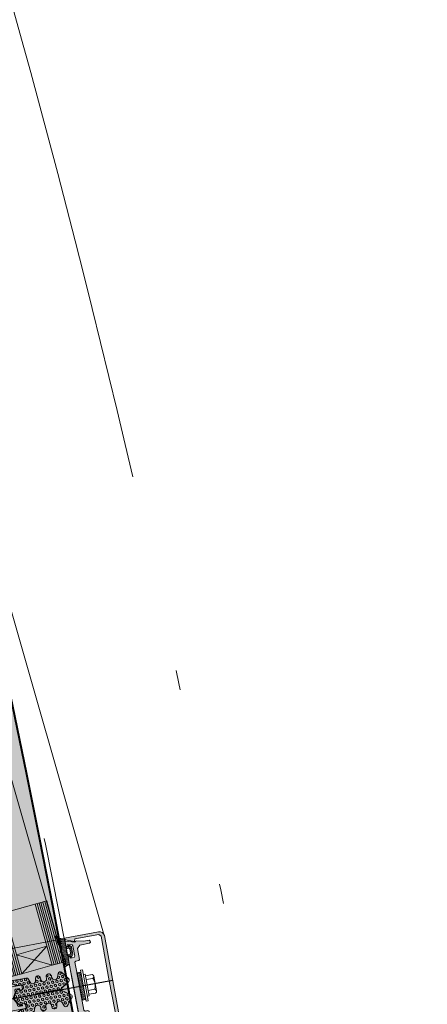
# Model space of a CAD drawing. Header units: metres. Extents: x -115250 to 1551995, y -140807 to 374743.
# Tile 158 of 205: x 116801 to 117006, y 311312 to 311808. Entities that reach past the tile are written whole.
import ezdxf

# ---------------------------------------------------------------- set-up
doc = ezdxf.new("R2010")
doc.units = ezdxf.units.M
doc.header["$LTSCALE"] = 100
for name, pattern in [('0103aDVOJČERCHOVANÁ', [6.199999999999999, 3, -1, 0.1, -1, 0.1, -1]), ('DIVIDE', [5.300000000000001, 2, -1, 0.15, -1, 0.15, -1]), ('{ Wide Dash }', [12, 4, -2, 4, -2])]:
    doc.linetypes.add(name, pattern=pattern)
for name, color, linetype, lineweight in [('010-pomocna', 30, 'Continuous', 15), ('010-popis', 16, 'Continuous', 9), ('010-tenka', 10, 'Continuous', 15), ('910-dvere', 7, 'Continuous', 15), ('910-tenka', 4, 'Continuous', 15), ('MB-inne', 251, 'Continuous', 9), ('MB-kreskowanie', 251, 'Continuous', 9), ('MB-profile', 7, 'Continuous', 9), ('MB-szyby', 251, 'Continuous', 9), ('MB-urwania', 251, 'DIVIDE', 9), ('MB-uszczelki_tworzywa', 251, 'Continuous', 9)]:
    doc.layers.add(name, color=color, linetype=linetype, lineweight=lineweight)
doc.layers.add('900-plocha', color=20, linetype='Continuous', lineweight=40, plot=False)

# ---------------------------------------------------------------- blocks, each defined once
blk = doc.blocks.new('K430483X')
at = {"layer": 'MB-kreskowanie'}
h = blk.add_hatch(color=0, dxfattribs=at)
h.paths.add_polyline_path([(-24.50000000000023, -4.547473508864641e-13, 0.4142135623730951), (-25.00000000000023, -0.5000000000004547), (-25, -104.7000000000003), (-24.69999999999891, -105), (-22.5, -105), (-22, -104.5), (-22, -104), (-23.5, -104), (-23.5, -102), (-23, -101.5), (-19.75, -101.5), (-19.5, -101.25), (-19.25, -101.5), (-16, -101.5), (-15.5, -102), (-15.5, -104), (-17, -104), (-17, -104.5), (-16.5, -105), (-14.29999999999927, -105), (-14, -104.7000000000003), (-14, -100.5), (-15.49999999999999, -99), (-21.59999999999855, -99), (-22.59999999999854, -97.99999999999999), (-22.59999999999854, -90), (-22.09999999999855, -89.5), (-6.493955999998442, -89.5), (-5.993955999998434, -90), (-5.993955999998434, -124.7019999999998), (-5.693955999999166, -125.0019999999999), (-3.993955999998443, -125.002), (-3.493955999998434, -124.5019999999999), (-3.493955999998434, -123.502), (-4.493955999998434, -123.502), (-4.493955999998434, -121.502), (-3.993955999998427, -121.002), (-2.761905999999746, -121.002), (0, -119.4039240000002), (2.773993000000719, -121.002), (4.006044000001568, -121.0019999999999), (4.506044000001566, -121.502), (4.506044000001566, -123.502), (3.506044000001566, -123.502), (3.506044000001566, -124.502), (4.00604400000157, -125.002), (5.706044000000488, -125.002), (6.006044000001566, -124.7019999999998), (6.006044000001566, -90), (6.506044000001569, -89.5), (22.09604400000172, -89.5), (22.59604400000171, -90), (22.59604400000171, -98), (21.59604400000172, -99), (15.50604400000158, -98.99999999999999), (14.00604400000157, -100.5), (14.00604400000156, -104.6999999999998), (14.30604400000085, -105), (16.50604400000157, -105), (17.00604400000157, -104.5), (17.00604400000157, -104), (15.50604400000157, -104), (15.50604400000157, -102), (16.00604400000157, -101.5), (19.25604400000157, -101.5), (19.50604400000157, -101.25), (19.75604400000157, -101.5), (23.00604400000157, -101.5), (23.50604400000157, -102), (23.50604400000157, -104), (22, -104), (22, -104.5), (22.5, -105), (24.70000000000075, -105), (25, -104.6999999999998), (25.00000000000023, -0.5, 0.4142135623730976), (24.50000000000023, 0)])
h.paths.add_polyline_path([(22.09604399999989, -3.5, -0.4142135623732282), (22.59604399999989, -4), (22.59604400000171, -86.5, -0.4142135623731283), (22.09604400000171, -87), (-22.10395599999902, -87, -0.4142135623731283), (-22.60395599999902, -86.5), (-22.60395599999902, -4, -0.4142135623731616), (-22.10395599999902, -3.5)], flags=16)
h.paths.add_polyline_path([(3.506044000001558, -90), (4.0060437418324, -90.5), (4.0060437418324, -117.383198), (3.256043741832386, -117.816210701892), (0.8098908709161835, -116.4039237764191), (-0.7978041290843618, -116.4039237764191), (-3.243955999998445, -117.816210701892), (-3.993955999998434, -117.383198), (-3.993955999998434, -90.49999999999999), (-3.493955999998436, -89.99999999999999)], flags=16)
at = {"layer": 'MB-profile', "color": 0}
for points in [[(22.09604400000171, -89.5), (22.59604400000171, -90), (22.59604400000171, -98), (21.59604400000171, -99), (15.50604400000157, -99), (14.00604400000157, -100.5), (14.00604400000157, -104.6999999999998), (14.30604400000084, -105), (16.50604400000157, -105), (17.00604400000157, -104.5), (17.00604400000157, -104), (15.50604400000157, -104), (15.50604400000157, -102), (16.00604400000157, -101.5), (19.25604400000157, -101.5), (19.50604400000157, -101.25), (19.75604400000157, -101.5), (23.00604400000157, -101.5), (23.50604400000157, -102), (23.50604400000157, -104), (22, -104), (22, -104.5), (22.5, -105), (24.70000000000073, -105), (25, -104.6999999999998), (25.00000000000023, -0.5, 0.4142135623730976), (24.50000000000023, 0), (-24.50000000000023, -4.547473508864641e-13, 0.414213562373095), (-25.00000000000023, -0.5000000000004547), (-25, -104.7000000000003), (-24.69999999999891, -105), (-22.5, -105), (-22, -104.5), (-22, -104), (-23.5, -104), (-23.5, -102), (-23, -101.5), (-19.75, -101.5), (-19.5, -101.25), (-19.25, -101.5), (-16, -101.5), (-15.5, -102), (-15.5, -104), (-17, -104), (-17, -104.5), (-16.5, -105), (-14.29999999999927, -105), (-14, -104.7000000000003), (-14, -100.5), (-15.5, -99), (-21.59999999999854, -99), (-22.59999999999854, -98), (-22.59999999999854, -90), (-22.09999999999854, -89.5), (-6.493955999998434, -89.5), (-5.993955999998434, -90), (-5.993955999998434, -124.7019999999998), (-5.693955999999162, -125.002), (-3.993955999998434, -125.002), (-3.493955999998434, -124.502), (-3.493955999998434, -123.502), (-4.493955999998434, -123.502), (-4.493955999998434, -121.502), (-3.993955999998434, -121.002), (-2.761905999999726, -121.002), (0, -119.4039240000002), (2.773993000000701, -121.002), (4.006044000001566, -121.002), (4.506044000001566, -121.502), (4.506044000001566, -123.502), (3.506044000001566, -123.502), (3.506044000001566, -124.502), (4.006044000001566, -125.002), (5.706044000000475, -125.002), (6.006044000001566, -124.7019999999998), (6.006044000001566, -90), (6.506044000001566, -89.5)], [(22.59604400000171, -86.5), (22.59604399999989, -4, 0.4142135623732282), (22.09604399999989, -3.5), (-22.10395599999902, -3.5, 0.4142135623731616), (-22.60395599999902, -4), (-22.60395599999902, -86.5, 0.4142135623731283), (-22.10395599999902, -87), (22.09604400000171, -87, 0.4142135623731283)]]:
    blk.add_lwpolyline(points, format="xyb", close=True, dxfattribs=at)
blk.add_lwpolyline([(3.506044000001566, -90), (-3.493955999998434, -90), (-3.993955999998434, -90.5), (-3.993955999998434, -117.383198), (-3.243955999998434, -117.816210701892), (-0.7978041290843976, -116.4039237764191), (0.809890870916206, -116.4039237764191), (3.2560437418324, -117.816210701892), (4.0060437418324, -117.383198), (4.0060437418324, -90.5)], close=True, dxfattribs=at)
blk = doc.blocks.new('121036')
at = {"layer": 'MB-kreskowanie'}
h = blk.add_hatch(dxfattribs=at)
h.set_pattern_fill('HEX', color=256, scale=0.2, style=0)
h.set_pattern_definition([(0, (-5311.291022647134, 773.0536668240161), (0, 1.09985226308), [0.635, -1.27]), (120, (-5311.291022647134, 773.0536668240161), (-0.9525000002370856, -0.5499261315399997), [0.6349999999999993, -1.269999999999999]), (59.99999999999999, (-5310.656022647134, 773.0536668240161), (-0.9525000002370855, 0.54992613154), [0.635, -1.27])])
edge = h.paths.add_edge_path()
edge.add_arc((-4.249999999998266, -28.59828836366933), 0.9999999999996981, 231.3401917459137, 325.000000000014)
edge.add_line((-3.430847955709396, -29.17186480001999), (-0.25, -24.6291431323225))
edge.add_line((-0.25, -24.6291431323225), (-0.25, -11.60028836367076))
edge.add_line((-0.25, -11.60028836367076), (0.25, -11.60028836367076))
edge.add_line((0.25, -11.60028836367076), (0.25, -24.62914313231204))
edge.add_line((0.25, -24.62914313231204), (3.430847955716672, -29.17186480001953))
edge.add_arc((4.250000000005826, -28.59828836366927), 0.9999999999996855, 214.999999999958, 308.6598082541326)
edge.add_line((4.874695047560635, -29.37915717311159), (8.624695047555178, -26.37915717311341))
edge.add_arc((8.000000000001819, -25.5982883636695), 1.000000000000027, 308.6598082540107, 430.6737049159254)
edge.add_line((8.330947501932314, -24.65463919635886), (6.503578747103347, -24.01376211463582))
edge.add_arc((7.000000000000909, -22.59828836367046), 1.500000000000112, 90.00000000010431, 250.67370491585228, ccw=False)
edge.add_line((6.999999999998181, -21.09828836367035), (7.699999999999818, -21.09828836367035))
edge.add_arc((7.699999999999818, -19.79828836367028), 1.300000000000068, 270, 450)
edge.add_line((7.699999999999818, -18.49828836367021), (6.999999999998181, -18.49828836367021))
edge.add_arc((6.999999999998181, -16.99828836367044), 1.499999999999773, 90, 270, ccw=False)
edge.add_line((6.999999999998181, -15.49828836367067), (7.699999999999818, -15.49828836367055))
edge.add_arc((7.699999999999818, -14.1982883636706), 1.299999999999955, 270, 450)
edge.add_line((7.699999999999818, -12.89828836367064), (6.999999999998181, -12.89828836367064))
edge.add_arc((6.999999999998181, -11.39828836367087), 1.499999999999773, 109.32629508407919, 270, ccw=False)
edge.add_line((6.503578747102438, -9.982814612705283), (8.330947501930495, -9.341937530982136))
edge.add_arc((8, -8.398288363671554), 0.999999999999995, 289.3262950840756, 359.9999999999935)
edge.add_line((9, -8.398288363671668), (9, -1.598288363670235))
edge.add_arc((7.999999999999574, -1.598288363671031), 1.000000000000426, 4.559643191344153e-11, 149.9999999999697)
edge.add_line((7.133974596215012, -1.098288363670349), (6.333974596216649, -2.483929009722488))
edge.add_arc((7.200000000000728, -2.983929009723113), 1.000000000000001, 149.9999999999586, 179.9999999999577)
edge.add_line((6.200000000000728, -2.983929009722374), (6.199999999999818, -4.998288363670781))
edge.add_arc((4.847954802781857, -4.946243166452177), 1.353046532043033, 186.3188047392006, 357.7955628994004, ccw=False)
edge.add_line((3.50312818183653, -5.095160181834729), (3.506044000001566, -4.098075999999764))
edge.add_arc((3.998851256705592, -4.336936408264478), 0.5476433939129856, 100.3990574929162, 154.1408396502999, ccw=False)
edge.add_arc((3.89999999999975, -3.498288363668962), 0.3000000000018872, 270.0000000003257, 359.9999999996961)
edge.add_line((4.200000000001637, -3.498288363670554), (4.200000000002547, -3.291108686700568))
edge.add_arc((3.200000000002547, -3.291108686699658), 1, 359.9999999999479, 419.9999999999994)
edge.add_line((3.700000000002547, -2.425083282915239), (1, -0.866237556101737))
edge.add_arc((0, -2.598288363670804), 2.000000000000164, 60.00000000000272, 119.9999999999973)
edge.add_line((-1, -0.866237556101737), (-3.700000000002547, -2.425083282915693))
edge.add_arc((-3.200000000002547, -3.291108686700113), 0.9999999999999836, 120.0000000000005, 180.0000000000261)
edge.add_line((-4.200000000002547, -3.291108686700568), (-4.200000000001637, -3.498288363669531))
edge.add_arc((-3.899999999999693, -3.498288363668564), 0.300000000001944, 180.0000000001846, 269.9999999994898)
edge.add_arc((-4.017641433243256, -4.382299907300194), 0.5957423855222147, 28.47240848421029, 78.61093154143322, ccw=False)
edge.add_line((-3.493955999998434, -4.098288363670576), (-3.493955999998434, -5.098075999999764))
edge.add_arc((-4.843037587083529, -4.941325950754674), 1.35815746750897, 182.4037444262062, 353.372509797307, ccw=False)
edge.add_line((-6.199999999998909, -4.998288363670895), (-6.200000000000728, -2.983929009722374))
edge.add_arc((-7.200000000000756, -2.983929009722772), 1.000000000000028, 2.279821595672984e-11, 30.00000000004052)
edge.add_line((-6.333974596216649, -2.483929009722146), (-7.133974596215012, -1.098288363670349))
edge.add_arc((-7.999999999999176, -1.59828836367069), 0.9999999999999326, 30.00000000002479, 179.9999999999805)
edge.add_line((-8.99999999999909, -1.598288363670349), (-9, -8.39828836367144))
edge.add_arc((-8, -8.398288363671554), 1, 179.9999999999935, 250.6737049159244)
edge.add_line((-8.330947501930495, -9.341937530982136), (-6.503578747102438, -9.982814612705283))
edge.add_arc((-6.999999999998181, -11.39828836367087), 1.499999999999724, -90, 70.67370491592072, ccw=False)
edge.add_line((-6.999999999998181, -12.89828836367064), (-7.699999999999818, -12.89828836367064))
edge.add_arc((-7.699999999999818, -14.1982883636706), 1.299999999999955, 90, 270)
edge.add_line((-7.699999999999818, -15.49828836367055), (-6.999999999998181, -15.49828836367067))
edge.add_arc((-6.999999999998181, -16.99828836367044), 1.499999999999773, -90, 90, ccw=False)
edge.add_line((-6.999999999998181, -18.49828836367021), (-7.699999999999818, -18.49828836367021))
edge.add_arc((-7.699999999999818, -19.79828836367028), 1.300000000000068, 90, 270)
edge.add_line((-7.699999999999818, -21.09828836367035), (-6.999999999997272, -21.09828836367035))
edge.add_arc((-7, -22.59828836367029), 1.499999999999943, -70.6737049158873, 89.9999999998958, ccw=False)
edge.add_line((-6.503578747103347, -24.01376211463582), (-8.330947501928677, -24.65463919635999))
edge.add_arc((-7.999999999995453, -25.59828836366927), 0.9999999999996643, 109.326295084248, 231.3401917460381)
edge.add_line((-8.624695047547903, -26.37915717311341), (-4.87469504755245, -29.37915717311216))
at = {"layer": 'MB-uszczelki_tworzywa'}
blk.add_lwpolyline([(-4.87469504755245, -29.37915717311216, 0.4330485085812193), (-3.430847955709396, -29.17186480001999), (-0.25, -24.6291431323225), (-0.25, -11.60028836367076), (0.25, -11.60028836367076), (0.25, -24.62914313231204), (3.430847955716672, -29.17186480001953, 0.4330485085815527), (4.874695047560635, -29.37915717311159), (8.624695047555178, -26.37915717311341, 0.5891266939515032), (8.330947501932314, -24.65463919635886), (6.503578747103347, -24.01376211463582, -0.8441213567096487), (6.999999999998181, -21.09828836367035), (7.699999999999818, -21.09828836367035, 0.9999999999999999), (7.699999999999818, -18.49828836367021), (6.999999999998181, -18.49828836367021, -0.9999999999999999), (6.999999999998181, -15.49828836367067), (7.699999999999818, -15.49828836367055, 0.9999999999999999), (7.699999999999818, -12.89828836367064), (6.999999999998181, -12.89828836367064, -0.8441213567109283), (6.503578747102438, -9.982814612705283), (8.330947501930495, -9.341937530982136, 0.3185336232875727), (9, -8.398288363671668), (9, -1.598288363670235, 0.7673269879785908), (7.133974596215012, -1.098288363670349), (6.333974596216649, -2.483929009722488, 0.1316524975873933), (6.200000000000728, -2.983929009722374), (6.199999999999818, -4.998288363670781, -0.9282557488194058), (3.50312818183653, -5.095160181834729), (3.506044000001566, -4.098075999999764, -0.2388874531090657), (3.900000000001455, -3.798288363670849, 0.4142135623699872), (4.200000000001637, -3.498288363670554), (4.200000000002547, -3.291108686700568, 0.2679491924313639), (3.700000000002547, -2.425083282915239), (1, -0.866237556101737, 0.2679491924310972), (-1, -0.866237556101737), (-3.700000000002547, -2.425083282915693, 0.2679491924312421), (-4.200000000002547, -3.291108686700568), (-4.200000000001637, -3.498288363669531, 0.4142135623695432), (-3.900000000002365, -3.798288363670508, -0.222328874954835), (-3.493955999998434, -4.098288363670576), (-3.493955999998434, -5.098075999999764, -0.9241377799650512), (-6.199999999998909, -4.998288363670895), (-6.200000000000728, -2.983929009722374, 0.1316524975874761), (-6.333974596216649, -2.483929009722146), (-7.133974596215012, -1.098288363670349, 0.767326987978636), (-8.99999999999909, -1.598288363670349), (-9, -8.39828836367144, 0.3185336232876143), (-8.330947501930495, -9.341937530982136), (-6.503578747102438, -9.982814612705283, -0.8441213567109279), (-6.999999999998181, -12.89828836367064), (-7.699999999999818, -12.89828836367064, 0.9999999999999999), (-7.699999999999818, -15.49828836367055), (-6.999999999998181, -15.49828836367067, -0.9999999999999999), (-6.999999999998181, -18.49828836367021), (-7.699999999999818, -18.49828836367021, 0.9999999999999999), (-7.699999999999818, -21.09828836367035), (-6.999999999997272, -21.09828836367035, -0.8441213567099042), (-6.503578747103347, -24.01376211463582), (-8.330947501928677, -24.65463919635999, 0.5891266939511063), (-8.624695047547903, -26.37915717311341)], format="xyb", close=True, dxfattribs=at)
blk = doc.blocks.new('K417890X')
at = {"layer": 'MB-kreskowanie'}
blk.add_hatch(color=0, dxfattribs=at).paths.add_polyline_path([(-12.30000000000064, -2.999999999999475), (-0.2500000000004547, -3), (-1.332213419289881e-16, -2.75), (0.2499999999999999, -3.000000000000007), (12.29999999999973, -3.000000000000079), (12.79999999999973, -3.500000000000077), (12.79999999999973, -5.000000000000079), (13.29999999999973, -5.500000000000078), (18.90000000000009, -5.500000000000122), (20.40000000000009, -7.00000000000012), (20.40000000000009, -12.00000000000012), (20.90000000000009, -12.50000000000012), (21.40000000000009, -12.50000000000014), (21.90000000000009, -12.00000000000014), (21.90000000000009, -9.275916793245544), (22.88977774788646, -5.582015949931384), (22.70226155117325, -5.222337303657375), (22.33182563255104, -5.088021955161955), (22.20970896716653, -4.838442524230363), (23.69029103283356, -0.261557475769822), (23.5, -1.4210854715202e-13), (21.29999999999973, -1.27897692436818e-13), (20.79999999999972, -0.5000000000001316), (20.79999999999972, -0.9950138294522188), (21.87649184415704, -0.9950138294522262), (21.17811319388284, -3.153893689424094), (20.70238561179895, -3.500000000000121), (15.29999999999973, -3.500000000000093), (14.79999999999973, -3.000000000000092), (14.79999999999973, -0.9950140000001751), (15.79999999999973, -0.9950140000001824), (15.79999999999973, -0.5000000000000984), (15.29999999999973, -9.237055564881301e-14), (-4.547473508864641e-13, 0), (-15.30000000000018, 5.400124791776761e-13), (-15.80000000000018, -0.4999999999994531), (-15.80000000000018, -0.9950139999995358), (-14.80000000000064, -0.9950139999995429), (-14.80000000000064, -2.999999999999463), (-15.30000000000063, -3.499999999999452), (-20.7023856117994, -3.499999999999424), (-21.17811319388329, -3.153893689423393), (-21.8764918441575, -0.9950138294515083), (-20.80000000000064, -0.9950138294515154), (-20.80000000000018, -0.4999999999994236), (-21.30000000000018, 5.75539615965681e-13), (-23.50000000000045, 5.897504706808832e-13), (-23.69029103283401, -0.2615574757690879), (-22.20970896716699, -4.838442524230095), (-22.3318256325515, -5.088021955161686), (-22.7022615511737, -5.222337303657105), (-22.88977774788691, -5.58201594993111), (-21.90000000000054, -9.275916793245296), (-21.90000000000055, -11.99999999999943), (-21.40000000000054, -12.49999999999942), (-20.90000000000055, -12.49999999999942), (-20.40000000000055, -11.99999999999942), (-20.40000000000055, -6.999999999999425), (-18.90000000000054, -5.49999999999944), (-13.30000000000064, -5.499999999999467), (-12.80000000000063, -4.999999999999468), (-12.80000000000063, -3.499999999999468)])
at = {"layer": 'MB-profile'}
blk.add_lwpolyline([(0, -2.75), (0.25, -3.000000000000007), (12.29999999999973, -3.000000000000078), (12.79999999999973, -3.500000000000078), (12.79999999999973, -5.000000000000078), (13.29999999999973, -5.500000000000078), (18.90000000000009, -5.500000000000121), (20.40000000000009, -7.000000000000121), (20.40000000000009, -12.00000000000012), (20.90000000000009, -12.50000000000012), (21.40000000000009, -12.50000000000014), (21.90000000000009, -12.00000000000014), (21.90000000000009, -9.27591679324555), (22.88977774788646, -5.582015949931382), (22.70226155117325, -5.222337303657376), (22.33182563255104, -5.088021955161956), (22.20970896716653, -4.838442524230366), (23.69029103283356, -0.2615574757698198), (23.5, -1.4210854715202e-13), (21.29999999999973, -1.27897692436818e-13), (20.79999999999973, -0.5000000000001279), (20.79999999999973, -0.9950138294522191), (21.87649184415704, -0.9950138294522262), (21.17811319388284, -3.153893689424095), (20.70238561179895, -3.500000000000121), (15.29999999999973, -3.500000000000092), (14.79999999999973, -3.000000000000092), (14.79999999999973, -0.9950140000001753), (15.79999999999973, -0.9950140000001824), (15.79999999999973, -0.5000000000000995), (15.29999999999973, -9.237055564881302e-14), (-4.547473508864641e-13, 0), (-15.30000000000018, 5.400124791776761e-13), (-15.80000000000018, -0.4999999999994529), (-15.80000000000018, -0.9950139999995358), (-14.80000000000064, -0.9950139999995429), (-14.80000000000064, -2.99999999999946), (-15.30000000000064, -3.499999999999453), (-20.7023856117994, -3.499999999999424), (-21.17811319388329, -3.153893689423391), (-21.8764918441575, -0.9950138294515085), (-20.80000000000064, -0.9950138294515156), (-20.80000000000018, -0.4999999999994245), (-21.30000000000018, 5.755396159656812e-13), (-23.50000000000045, 5.897504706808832e-13), (-23.69029103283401, -0.2615574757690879), (-22.20970896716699, -4.838442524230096), (-22.3318256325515, -5.088021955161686), (-22.70226155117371, -5.222337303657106), (-22.88977774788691, -5.582015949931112), (-21.90000000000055, -9.275916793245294), (-21.90000000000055, -11.99999999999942), (-21.40000000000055, -12.49999999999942), (-20.90000000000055, -12.49999999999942), (-20.40000000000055, -11.99999999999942), (-20.40000000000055, -6.999999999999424), (-18.90000000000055, -5.499999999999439), (-13.30000000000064, -5.499999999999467), (-12.80000000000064, -4.999999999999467), (-12.80000000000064, -3.499999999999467), (-12.30000000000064, -2.999999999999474), (-0.2500000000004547, -3)], close=True, dxfattribs=at)
blk = doc.blocks.new('K417892X')
at = {"layer": 'MB-kreskowanie'}
blk.add_hatch(color=0, dxfattribs=at).paths.add_polyline_path([(-22.88663300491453, -15.64044053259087), (-23.89611058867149, -14.64048534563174), (-23.8961093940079, -2.325389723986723), (-22.83159597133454, -1.937938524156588), (-22.7120614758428, -1.681595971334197), (-24.35087605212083, 2.421010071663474), (-24.82072236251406, 2.750000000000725), (-25.29999999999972, 2.750000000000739), (-25.29999999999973, -14.74999999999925, 0.4142135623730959), (-22.79999999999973, -17.2499999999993), (22.80000000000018, -17.24999999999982, 0.4142135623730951), (25.30000000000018, -14.74999999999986), (25.30000000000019, 2.750000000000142), (24.82072236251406, 2.750000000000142), (24.35087605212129, 2.421010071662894), (22.7120614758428, -1.681595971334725), (22.83159597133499, -1.937938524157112), (23.89610939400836, -2.325389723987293), (23.89611058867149, -14.6404853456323), (22.88663300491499, -15.64044053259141), (-1.389820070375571e-15, -15.42636421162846)])
at = {"layer": 'MB-profile'}
blk.add_lwpolyline([(24.82072236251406, 2.750000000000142), (24.35087605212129, 2.421010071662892), (22.7120614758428, -1.681595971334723), (22.83159597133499, -1.937938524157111), (23.89610939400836, -2.325389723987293), (23.89611058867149, -14.64048534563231), (22.88663300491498, -15.64044053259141), (0, -15.42636421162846), (-22.88663300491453, -15.64044053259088), (-23.89611058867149, -14.64048534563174), (-23.89610939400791, -2.325389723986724), (-22.83159597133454, -1.937938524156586), (-22.7120614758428, -1.681595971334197), (-24.35087605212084, 2.421010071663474), (-24.82072236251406, 2.750000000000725), (-25.29999999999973, 2.750000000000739), (-25.29999999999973, -14.74999999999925, 0.4142135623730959), (-22.79999999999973, -17.2499999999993), (22.80000000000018, -17.24999999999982, 0.414213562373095), (25.30000000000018, -14.74999999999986), (25.30000000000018, 2.750000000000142)], format="xyb", close=True, dxfattribs=at)
blk = doc.blocks.new('80371213')
at = {"layer": 'MB-kreskowanie'}
h = blk.add_hatch(dxfattribs=at)
h.set_pattern_fill('DOTS', color=8, scale=0.3, angle=45.00000000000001, style=0)
h.set_pattern_definition([(45.00000000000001, (-378.0381902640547, 146.6419469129), (-0.1683798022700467, 0.5051394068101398), [0, -0.47625])])
h.paths.add_polyline_path([(7.092554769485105, -0.25), (-6.907445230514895, -0.25), (-6.907445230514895, -2.25), (7.092554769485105, -2.25)])
at = {"layer": 'MB-inne'}
for p, q in [((-4.657445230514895, -7.659999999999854), (-4.657445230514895, -4.25)), ((-2.657445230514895, -4.25), (-2.657445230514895, -7.659999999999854)), ((2.842554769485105, -7.659999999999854), (2.842554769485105, -4.25)), ((4.842554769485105, -7.659999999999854), (4.842554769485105, -4.25)), ((-3.657445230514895, -8.260000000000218), (3.842554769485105, -8.260000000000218))]:
    blk.add_line(p, q, dxfattribs=at)
for points in [[(-7.907445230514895, -2.25), (8.092554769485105, -2.25), (8.092554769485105, -3.25), (-7.907445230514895, -3.25)], [(-6.907445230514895, -0.25), (7.092554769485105, -0.25), (7.092554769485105, -2.25), (-6.907445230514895, -2.25)]]:
    blk.add_lwpolyline(points, close=True, dxfattribs=at)
blk.add_lwpolyline([(-5.407445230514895, -3.25), (-5.407445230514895, -4.25), (5.592554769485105, -4.25), (5.592554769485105, -3.25)], dxfattribs=at)
for centre, radius, start, end in [((-3.657445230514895, -7.126666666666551), 1.133333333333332, 208.0724869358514, 331.9275130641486), ((0.09255476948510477, -1.657916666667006), 6.602083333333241, 245.383968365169, 294.616031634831), ((3.842554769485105, -7.126666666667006), 1.133333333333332, 208.0724869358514, 331.9275130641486)]:
    blk.add_arc(centre, radius, start, end, dxfattribs=at)
blk = doc.blocks.new('120492(7.5st)')
at = {"layer": 'MB-kreskowanie'}
h = blk.add_hatch(dxfattribs=at)
h.set_pattern_fill('DOTS', color=256, scale=0.3, angle=45, style=0)
h.set_pattern_definition([(135, (841.3988723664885, -410.5723318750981), (0.1683798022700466, 0.5051394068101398), [0, -0.47625])])
edge = h.paths.add_edge_path()
edge.add_arc((4.48173609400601, 3.006441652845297), 1.999999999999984, 471.938343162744, 507.2552288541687, ccw=False)
edge.add_line((3.734518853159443, 4.86161452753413), (4.740426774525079, 5.266769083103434))
edge.add_arc((4.852509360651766, 4.988493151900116), 0.2999999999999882, 304.6831143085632, 471.9383431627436, ccw=False)
edge.add_line((5.023220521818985, 4.741799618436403), (4.096521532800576, 4.100526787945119))
edge.add_arc((4.381040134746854, 3.689370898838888), 0.5000000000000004, 484.6831143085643, 519.9999999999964)
edge.add_line((3.911193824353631, 3.860380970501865), (2.868285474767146, 0.9950138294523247))
edge.add_line((2.868285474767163, 0.9950138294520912), (-0.9764918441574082, 0.9950138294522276))
edge.add_line((-0.9764918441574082, 0.9950138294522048), (-0.9764918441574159, -0.3062681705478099))
edge.add_line((-0.9764918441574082, -0.3062681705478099), (-0.3678780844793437, -0.3062681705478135))
edge.add_arc((-0.8623844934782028, -0.3801830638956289), 0.4999999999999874, 309.99999125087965, 368.5011804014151, ccw=False)
edge.add_line((-0.5409907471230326, -0.763205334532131), (-1.662384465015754, -1.704166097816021))
edge.add_line((-1.662384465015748, -1.704166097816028), (-1.690599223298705, -1.704166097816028))
edge.add_line((-1.690599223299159, -1.704166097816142), (-5.46238446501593, -1.704166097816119))
edge.add_line((-5.46238446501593, -1.704166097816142), (-5.490599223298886, -1.704166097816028))
edge.add_line((-5.490599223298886, -1.704166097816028), (-6.611992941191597, -0.7632053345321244))
edge.add_arc((-6.290599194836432, -0.3801830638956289), 0.4999999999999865, 171.4988195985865, 230.0000087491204, ccw=False)
edge.add_line((-6.785105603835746, -0.3062681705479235), (-6.176491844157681, -0.3062681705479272))
edge.add_line((-6.176491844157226, -0.3062681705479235), (-6.176491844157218, 0.9950138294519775))
edge.add_line((-6.176491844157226, 0.9950138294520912), (-9.810829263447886, 0.9950138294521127))
edge.add_arc((-9.810829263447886, 1.295013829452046), 0.3000000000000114, 200.0000000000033, 270, ccw=False)
edge.add_line((-10.09273704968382, 1.192407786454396), (-10.95829454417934, 3.570507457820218))
edge.add_arc((-10.67638675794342, 3.673113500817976), 0.2999999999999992, 45.14746569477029, 200.0000000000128, ccw=False)
edge.add_line((-10.4648014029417, 3.885790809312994), (-9.154620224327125, 2.582336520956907))
edge.add_arc((-8.943034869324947, 2.795013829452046), 0.2999999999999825, 225.1474656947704, 270)
edge.add_line((-8.943034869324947, 2.495013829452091), (-7.004841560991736, 2.495013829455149))
edge.add_arc((-6.970195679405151, 2.657127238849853), 0.1657742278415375, 257.9365732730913, 470.4432772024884)
edge.add_line((-7.028097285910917, 2.81246074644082), (-7.307722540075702, 2.70822855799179))
edge.add_arc((-7.65700244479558, 3.645246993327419), 0.9999999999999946, 259.9440940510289, 290.4432772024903, ccw=False)
edge.add_line((-7.83161145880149, 2.66060914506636), (-9.022144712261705, 2.871730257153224))
edge.add_arc((-8.96976200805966, 3.167121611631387), 0.2999999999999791, 93.71505312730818, 259.9440940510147, ccw=False)
edge.add_line((-8.98920035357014, 3.466491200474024), (-7.230384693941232, 3.58069273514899))
edge.add_arc((-7.100795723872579, 1.584895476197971), 2.000000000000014, 410.4405775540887, 453.71505312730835, ccw=False)
edge.add_arc((-5.635975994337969, 3.358113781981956), 0.2999999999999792, 230.4405775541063, 293.6690994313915)
edge.add_line((-5.515539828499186, 3.083350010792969), (-2.826524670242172, 4.262015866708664))
edge.add_arc((-2.625797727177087, 3.804076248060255), 0.4999999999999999, 411.38303333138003, 473.6690994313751, ccw=False)
edge.add_line((-2.313742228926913, 4.194744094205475), (-0.8926044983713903, 3.059575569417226))
edge.add_arc((-0.705371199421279, 3.293976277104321), 0.299999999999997, 231.383033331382, 323.3292953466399)
edge.add_line((-0.464746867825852, 3.114811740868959), (0.1374864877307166, 3.923632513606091))
edge.add_arc((1.770881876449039, 2.769501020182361), 2.000000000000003, 463.7728046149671, 504.75557357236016, ccw=False)
edge.add_line((1.294736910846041, 4.711995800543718), (2.365634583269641, 4.974494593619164))
edge.add_arc((2.437056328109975, 4.68312037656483), 0.2999999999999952, 297.7570537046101, 463.7728046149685, ccw=False)
edge.add_line((2.576773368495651, 4.417641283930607), (1.406659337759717, 3.801830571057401))
edge.add_arc((1.639521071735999, 3.35936541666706), 0.5000000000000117, 477.7570537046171, 517.3135444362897)
edge.add_line((1.178206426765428, 3.552209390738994), (1.061133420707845, 3.272151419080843))
edge.add_arc((1.245659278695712, 3.195013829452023), 0.1999999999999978, 517.3135444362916, 630.0000000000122)
edge.add_line((1.245659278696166, 2.995013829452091), (2.041931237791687, 2.9950138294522))
edge.add_arc((2.041931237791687, 3.095013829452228), 0.1000000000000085, 270.0000000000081, 327.2552288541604)
edge.add_line((2.126040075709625, 3.040924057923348), (2.799559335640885, 4.088237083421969))
edge = h.paths.add_edge_path(flags=16)
edge.add_arc((-4.576491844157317, 0.7950855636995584), 0.5, 450, 540)
edge.add_line((-5.076491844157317, 0.7950855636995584), (-5.076491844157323, -0.2049144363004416))
edge.add_arc((-4.576491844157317, -0.2049144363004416), 0.5, 540, 630)
edge.add_line((-4.576491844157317, -0.7049144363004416), (-2.576491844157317, -0.7049144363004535))
edge.add_arc((-2.576491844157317, -0.2049144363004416), 0.5, 270, 360)
edge.add_line((-2.076491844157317, -0.2049144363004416), (-2.076491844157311, 0.7950855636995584))
edge.add_arc((-2.576491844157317, 0.7950855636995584), 0.5, 360, 450)
edge.add_line((-2.576491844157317, 1.295085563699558), (-4.576491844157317, 1.29508556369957))
at = {"layer": 'MB-uszczelki_tworzywa'}
for points in [[(-9.154620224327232, 2.582336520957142, 0.1982435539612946), (-8.943034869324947, 2.495013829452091), (-7.004841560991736, 2.495013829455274, 1.333167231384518), (-7.028097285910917, 2.812460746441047), (-7.307722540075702, 2.708228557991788, -0.1338689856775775), (-7.831611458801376, 2.660609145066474), (-9.022144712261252, 2.871730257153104, -0.886508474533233), (-8.989200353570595, 3.466491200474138), (-7.230384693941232, 3.580692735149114, -0.1910970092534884), (-5.827039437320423, 3.126824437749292, 0.2831058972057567), (-5.515539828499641, 3.083350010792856), (-2.826524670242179, 4.26201586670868, -0.2786692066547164), (-2.313742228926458, 4.194744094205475), (-0.8926044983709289, 3.05957556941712, 0.4241981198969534), (-0.464746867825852, 3.114811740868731), (0.1374864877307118, 3.923632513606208, -0.1807518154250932), (1.294736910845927, 4.711995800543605), (2.365634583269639, 4.974494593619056, -0.8848477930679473), (2.576773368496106, 4.417641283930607), (1.406659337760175, 3.801830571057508, 0.1743323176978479), (1.178206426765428, 3.552209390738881), (1.061133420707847, 3.272151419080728, 0.5355575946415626), (1.245659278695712, 2.995013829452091), (2.041931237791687, 2.995013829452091, 0.2551534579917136), (2.12604007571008, 3.040924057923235), (2.799559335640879, 4.088237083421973, -0.1553304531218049), (3.734518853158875, 4.86161452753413), (4.740426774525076, 5.266769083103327, -0.894536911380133), (5.023220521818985, 4.741799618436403), (4.09652153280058, 4.100526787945, 0.1553304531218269), (3.911193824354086, 3.860380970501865), (2.868285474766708, 0.9950138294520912), (-1.076491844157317, 0.9950138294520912), (-1.076491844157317, -0.3062681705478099), (-0.3678780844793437, -0.3062681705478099, -0.2609520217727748), (-0.5409907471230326, -0.7632053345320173), (-1.662384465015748, -1.704166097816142), (-1.690599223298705, -1.704166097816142), (-5.46238446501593, -1.704166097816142), (-5.490599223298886, -1.704166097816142), (-6.611992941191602, -0.763205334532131, -0.2609520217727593), (-6.785105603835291, -0.3062681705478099), (-6.076491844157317, -0.3062681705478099), (-6.076491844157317, 0.9950138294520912), (-9.810829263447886, 0.9950138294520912, -0.3152987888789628), (-10.09273704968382, 1.192407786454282), (-10.9582945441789, 3.570507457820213, -0.801527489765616), (-10.46480140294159, 3.885790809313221)], [(-5.076491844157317, -0.2049144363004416, 0.414213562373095), (-4.576491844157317, -0.7049144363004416), (-2.576491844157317, -0.7049144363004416, 0.414213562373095), (-2.076491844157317, -0.2049144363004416), (-2.076491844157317, 0.7950855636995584, 0.414213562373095), (-2.576491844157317, 1.295085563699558), (-4.576491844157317, 1.295085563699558, 0.414213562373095), (-5.076491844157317, 0.7950855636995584)]]:
    blk.add_lwpolyline(points, format="xyb", close=True, dxfattribs=at)
blk = doc.blocks.new('szyba')
at = {"layer": 'MB-kreskowanie', "linetype": 'Continuous'}
for p, q in [((11, 4.403923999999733), (43, 4.403923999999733)), ((11, 3.403923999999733), (43, 3.403923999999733)), ((11, 2.403923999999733), (43, 2.403923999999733)), ((11, 1.403923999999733), (43, 1.403923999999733)), ((11, 0.4039239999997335), (43, 0.4039239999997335)), ((11, -17.59607600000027), (43, -17.59607600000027)), ((11, -18.59607600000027), (43, -18.59607600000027)), ((11, -19.59607600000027), (43, -19.59607600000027)), ((11, -20.59607600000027), (43, -20.59607600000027)), ((11, -21.59607600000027), (43, -21.59607600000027))]:
    blk.add_line(p, q, dxfattribs=at)
at = {"layer": 'MB-szyby'}
for p, q in [((11, 5.403923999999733), (43, 5.403923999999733)), ((11, 5.403923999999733), (11, -0.5960760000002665)), ((11, -0.5960760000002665), (43, -0.5960760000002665)), ((11, -0.5960760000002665), (11, -16.59607600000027)), ((11, -0.5960760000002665), (21, -16.59607600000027)), ((21, -0.5960760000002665), (11, -16.59607600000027)), ((21, -0.5960760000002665), (21, -16.59607600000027)), ((11, -16.59607600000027), (43, -16.59607600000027)), ((11, -16.59607600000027), (11, -22.59607600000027)), ((11, -22.59607600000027), (43, -22.59607600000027))]:
    blk.add_line(p, q, dxfattribs=at)
at = {"layer": 'MB-urwania', "ltscale": 1.5}
blk.add_line((43, 5.403923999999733), (43, -22.59607600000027), dxfattribs=at)
blk = doc.blocks.new('sloupek')
blk.add_line((33919.55697798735, -25080.7350862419), (33919.55697798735, -25251.20491294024))
for name, p in [('K430483X', (33919.55697798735, -25080.73508624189)), ('121036', (33919.55697798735, -25200.1390102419)), ('K417892X', (33919.55697798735, -25233.95491294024)), ('K417890X', (33919.55697798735, -25231.20491294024)), ('80371213', (33919.55697798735, -25233.95491294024))]:
    blk.add_blockref(name, p)
at = {"xscale": -1, "rotation": 355.0013007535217}
blk.add_blockref('szyba', (33919.04428063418, -25207.07366586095), dxfattribs=at)
at = {"xscale": -1}
blk.add_blockref('120492(7.5st)', (33897.68048614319, -25232.1999267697), dxfattribs=at)

msp = doc.modelspace()

# ---------------------------------------------------------------- hatches: boundary and pattern name
at = {"layer": '010-popis', "transparency": 33554534}
h = msp.add_hatch(color=20, dxfattribs=at)
h.dxf.hatch_style = 1
h.paths.add_polyline_path([(32976.70574760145, 315777.9824569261), (42046.70574760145, 315777.982456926), (42046.70574760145, 293917.9824569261), (32976.70574760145, 293917.9824569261)])
edge = h.paths.add_edge_path()
edge.add_line((91086.70574760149, 315777.9824569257), (111276.5341167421, 315777.9824569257))
edge.add_arc((111767.7190379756, 310773.3185233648), 5028.709945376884, 44.06479429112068, 95.60536728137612, ccw=False)
edge.add_arc((110817.4183680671, 310208.6941664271), 6109.56417152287, 0.5561132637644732, 41.67087666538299, ccw=False)
edge.add_line((116926.6947612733, 310267.9927108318), (116926.6947612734, 298417.9824569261))
edge.add_line((116926.6947612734, 298417.9824569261), (110026.675474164, 298417.9824569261))
edge.add_line((110026.675474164, 298417.9824569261), (110026.675474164, 309717.9824569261))
edge.add_line((110026.675474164, 309717.9824569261), (91086.70574760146, 309717.9824569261))
edge.add_line((91086.70574760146, 309717.9824569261), (91086.70574760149, 315777.9824569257))

# ---------------------------------------------------------------- linework, layer by layer
at = {"layer": '010-pomocna', "color": 0, "linetype": '{ Wide Dash }', "flags": 128}
for points in [[(116926.6947612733, 309802.9496756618), (116926.6947612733, 310267.9927108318, 0.4142161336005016), (111276.4844238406, 315918.1534469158), (109626.6749858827, 315918.1534469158)], [(116826.6947612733, 309802.9496756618), (116826.6947612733, 310267.9927108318, 0.4142161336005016), (111276.4853017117, 315818.1534469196), (109626.6749858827, 315818.1534469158)]]:
    msp.add_lwpolyline(points, format="xyb", dxfattribs=at)
at = {"layer": '010-tenka', "color": 0, "flags": 128}
for points in [[(116546.5123790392, 312298.2629187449), (116822.8747186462, 311332.9302689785)], [(116843.3605301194, 311346.2753376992), (116571.0777472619, 312297.1693891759)]]:
    msp.add_lwpolyline(points, dxfattribs=at)
at = {"layer": '900-plocha'}
msp.add_lwpolyline([(91086.70574760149, 315777.9824569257), (111276.5341167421, 315777.9824569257, -0.2287576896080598), (115381.1175256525, 314270.6425123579, -0.1813466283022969), (116926.6947612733, 310267.9927108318), (116926.6947612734, 298417.9824569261), (110026.675474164, 298417.9824569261), (110026.675474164, 309717.9824569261), (91086.70574760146, 309717.9824569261), (91086.70574760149, 315777.9824569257)], format="xyb", dxfattribs=at)
at = {"layer": '910-dvere', "color": 0, "linetype": 'Continuous'}
for p, q in [((116705.2915630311, 311322.3872420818), (116823.200498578, 311344.7610213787)), ((116823.200498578, 311344.7610213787), (116832.5271587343, 311295.6477401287))]:
    msp.add_line(p, q, dxfattribs=at)
at = {"layer": '910-tenka', "color": 0, "linetype": '0103aDVOJČERCHOVANÁ', "flags": 128}
msp.add_lwpolyline([(117006.2224123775, 310348.9920377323, 0.4103753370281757), (111284.828516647, 315998.2154361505), (109626.6749858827, 315998.1534469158)], format="xyb", dxfattribs=at)

# ---------------------------------------------------------------- block references
at = {"color": 0, "xscale": -1, "rotation": 100.529650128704}
msp.add_blockref('sloupek', (85822.93695271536, 340057.6962718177), dxfattribs=at)

doc.saveas('drawing.dxf')
